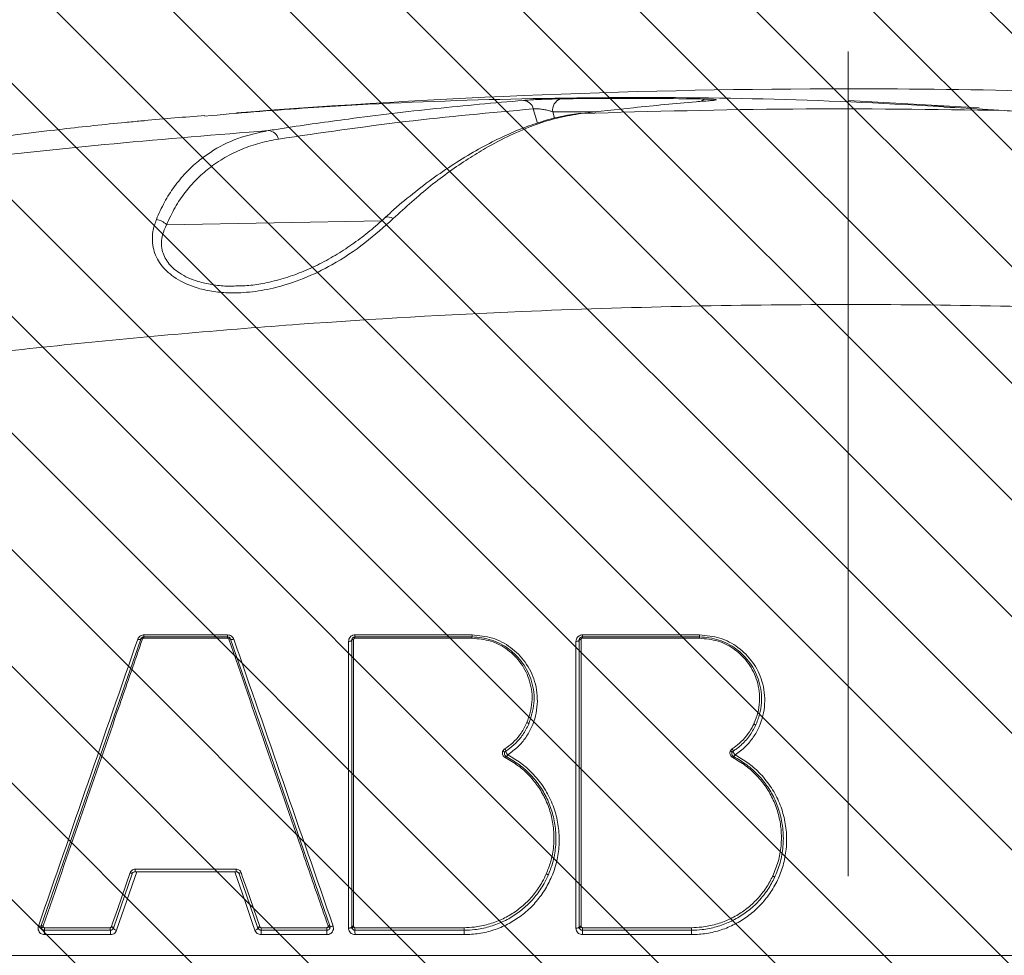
# Model space of a CAD drawing. Header units: millimetres. Extents: x 0 to 8410, y 0 to 5940.
# Tile 43 of 180: x 1248 to 1400, y 4276 to 4421. Entities that reach past the tile are written whole.
import ezdxf

# ---------------------------------------------------------------- set-up
doc = ezdxf.new("R2010")
doc.units = ezdxf.units.MM
doc.header["$LTSCALE"] = 10
doc.linetypes.add('CENTERX2', pattern=[20.32, 12.7, -2.54, 2.54, -2.54])

msp = doc.modelspace()

# ---------------------------------------------------------------- hatches: boundary and pattern name
at = {"linetype": 'Continuous'}
h = msp.add_hatch(dxfattribs=at)
h.set_pattern_fill('ANSI31', color=8, scale=4, angle=90, style=0)
h.paths.add_polyline_path([(1125.65, 4477.87), (1125.65, 4077.87), (1575.65, 4077.87), (1575.65, 4477.87)], flags=0)

# ---------------------------------------------------------------- linework, layer by layer
at = {"color": 7, "linetype": 'CENTERX2', "lineweight": 0}
msp.add_line((1375.65, 2663.03), (1375.65, 4560.19), dxfattribs=at)
at = {"color": 8, "linetype": 'Continuous', "lineweight": 0}
for p, q in [((1375.65, 4408.06), (1375.65, 4409.87)), ((1327.78, 4404.58), (1327.15, 4406.77)), ((1336.76, 4406.32), (1330.15, 4406.33)), ((1330.15, 4406.33), (1330.43, 4405.34)), ((1270.67, 4388.94), (1303.8, 4389.56)), ((1267.17, 4325.77), (1280.08, 4325.77)), ((1299.69, 4325.77), (1317.71, 4325.77)), ((1334.71, 4325.77), (1352.73, 4325.77)), ((1280.06, 4325.26), (1267.15, 4325.26)), ((1317.7, 4325.26), (1299.68, 4325.26)), ((1352.72, 4325.26), (1334.7, 4325.26)), ((1265.83, 4289.7), (1281.38, 4289.7)), ((1262.19, 4280.83), (1262.19, 4280.84)), ((1285.02, 4280.84), (1285.04, 4280.8)), ((1262.02, 4279.61), (1251.88, 4279.61)), ((1295.37, 4279.61), (1285.23, 4279.61)), ((1316.49, 4279.61), (1299.69, 4279.61)), ((1351.5, 4279.61), (1334.71, 4279.61)), ((1188.76, 4276.42), (1432.83, 4276.42))]:
    msp.add_line(p, q, dxfattribs=at)
at = {"color": 7, "linetype": 'Continuous', "lineweight": 0}
for p, q in [((1395.8, 4406.93), (1375.65, 4408.06)), ((1390.36, 4407.15), (1388.81, 4407.23)), ((1392.3, 4406.94), (1390.36, 4407.04)), ((1251.39, 4280.95), (1266.69, 4325.11)), ((1267.16, 4325.45), (1280.07, 4325.45)), ((1280.54, 4325.11), (1295.83, 4280.95)), ((1299.18, 4280.79), (1299.18, 4324.95)), ((1299.68, 4325.45), (1317.7, 4325.45)), ((1334.2, 4280.79), (1334.2, 4324.95)), ((1334.7, 4325.45), (1352.72, 4325.45)), ((1281.39, 4289.29), (1265.84, 4289.29)), ((1265.36, 4288.95), (1262.48, 4280.63)), ((1284.75, 4280.63), (1281.86, 4288.95)), ((1262.48, 4280.63), (1262.47, 4280.61)), ((1284.78, 4280.55), (1284.75, 4280.63))]:
    msp.add_line(p, q, dxfattribs=at)
at = {"color": 8, "linetype": 'Continuous', "lineweight": 0, "flags": 128}
for points in [[(1305.56, 4389.88), (1305.24, 4390.04), (1304.93, 4390.12), (1304.65, 4390.13), (1304.42, 4390.07), (1304.29, 4389.98)], [(1266.23, 4325.09), (1266.31, 4325.07), (1266.39, 4325.06), (1266.47, 4325.05), (1266.53, 4325.05), (1266.59, 4325.05), (1266.64, 4325.07), (1266.67, 4325.09), (1266.69, 4325.11)], [(1266.69, 4325.11), (1266.7, 4325.13), (1266.71, 4325.14), (1266.74, 4325.15), (1266.78, 4325.15), (1266.82, 4325.15), (1266.86, 4325.15), (1266.91, 4325.14), (1266.96, 4325.13)], [(1280.25, 4325.13), (1280.3, 4325.14), (1280.35, 4325.15), (1280.4, 4325.16), (1280.44, 4325.16), (1280.48, 4325.15), (1280.51, 4325.14), (1280.53, 4325.13), (1280.54, 4325.11)], [(1281.03, 4325.09), (1280.94, 4325.07), (1280.85, 4325.05), (1280.78, 4325.04), (1280.7, 4325.04), (1280.64, 4325.05), (1280.6, 4325.06), (1280.56, 4325.09), (1280.54, 4325.11)], [(1298.69, 4324.77), (1298.79, 4324.77), (1298.88, 4324.78), (1298.97, 4324.8), (1299.04, 4324.82), (1299.1, 4324.85), (1299.15, 4324.88), (1299.17, 4324.92), (1299.18, 4324.95)], [(1298.69, 4280.61), (1298.69, 4281.54), (1298.69, 4285.25), (1298.69, 4300.11), (1298.69, 4324.77)], [(1299.18, 4324.95), (1299.19, 4324.97), (1299.21, 4324.99), (1299.23, 4325.01), (1299.27, 4325.03), (1299.31, 4325.04), (1299.36, 4325.05), (1299.42, 4325.06), (1299.48, 4325.06)], [(1299.48, 4325.06), (1299.48, 4324.5), (1299.48, 4322.28), (1299.48, 4313.36), (1299.48, 4280.9)], [(1333.71, 4324.77), (1333.81, 4324.77), (1333.9, 4324.78), (1333.98, 4324.8), (1334.06, 4324.82), (1334.12, 4324.85), (1334.17, 4324.88), (1334.19, 4324.92), (1334.2, 4324.95)], [(1333.71, 4280.61), (1333.71, 4281.54), (1333.71, 4285.25), (1333.71, 4300.12), (1333.71, 4324.77)], [(1334.2, 4324.95), (1334.21, 4324.97), (1334.23, 4324.99), (1334.25, 4325.01), (1334.29, 4325.03), (1334.34, 4325.04), (1334.39, 4325.05), (1334.44, 4325.06), (1334.5, 4325.06)], [(1334.5, 4325.06), (1334.5, 4324.5), (1334.5, 4322.28), (1334.5, 4313.36), (1334.5, 4280.9)], [(1326.17, 4312.27), (1326.23, 4312.24), (1326.29, 4312.21), (1326.34, 4312.18), (1326.38, 4312.15), (1326.42, 4312.11), (1326.44, 4312.08), (1326.45, 4312.06), (1326.45, 4312.03)], [(1361.1, 4312.05), (1361.16, 4312.03), (1361.21, 4311.99), (1361.26, 4311.96), (1361.31, 4311.93), (1361.34, 4311.89), (1361.36, 4311.86), (1361.37, 4311.84), (1361.37, 4311.81)], [(1322.46, 4307.9), (1322.52, 4307.87), (1322.58, 4307.85), (1322.63, 4307.81), (1322.68, 4307.78), (1322.71, 4307.75), (1322.74, 4307.72), (1322.75, 4307.69), (1322.74, 4307.67)], [(1357.5, 4307.92), (1357.55, 4307.89), (1357.61, 4307.86), (1357.66, 4307.83), (1357.71, 4307.79), (1357.74, 4307.76), (1357.76, 4307.73), (1357.77, 4307.7), (1357.77, 4307.68)], [(1266.09, 4289.29), (1265.78, 4288.4), (1264.55, 4284.85), (1262.97, 4280.28)], [(1284.29, 4280.28), (1283.98, 4281.16), (1282.76, 4284.69), (1281.17, 4289.29)], [(1262.19, 4280.84), (1262.37, 4281.37), (1263.11, 4283.5), (1265.07, 4289.16)], [(1265.36, 4288.95), (1265.36, 4288.98), (1265.35, 4289), (1265.33, 4289.03), (1265.29, 4289.06), (1265.24, 4289.09), (1265.19, 4289.12), (1265.13, 4289.14), (1265.07, 4289.16)], [(1282.14, 4289.16), (1282.08, 4289.14), (1282.02, 4289.12), (1281.97, 4289.09), (1281.93, 4289.06), (1281.9, 4289.03), (1281.87, 4289), (1281.86, 4288.98), (1281.86, 4288.95)], [(1282.14, 4289.16), (1282.32, 4288.63), (1283.06, 4286.52), (1285.02, 4280.84)], [(1329.42, 4288.72), (1329.42, 4288.75), (1329.41, 4288.77), (1329.39, 4288.81), (1329.35, 4288.84), (1329.31, 4288.87), (1329.26, 4288.9), (1329.2, 4288.93), (1329.14, 4288.96)], [(1364.29, 4288.4), (1364.29, 4288.42), (1364.28, 4288.45), (1364.26, 4288.48), (1364.23, 4288.51), (1364.18, 4288.54), (1364.13, 4288.58), (1364.08, 4288.61), (1364.02, 4288.64)], [(1250.94, 4280.93), (1251.02, 4280.91), (1251.1, 4280.9), (1251.18, 4280.89), (1251.24, 4280.89), (1251.3, 4280.9), (1251.34, 4280.91), (1251.38, 4280.93), (1251.39, 4280.95)], [(1251.39, 4280.95), (1251.4, 4280.97), (1251.42, 4280.98), (1251.45, 4280.99), (1251.48, 4280.99), (1251.52, 4280.99), (1251.57, 4280.99), (1251.62, 4280.98), (1251.67, 4280.97)], [(1251.44, 4280.54), (1251.43, 4280.56), (1251.44, 4280.59), (1251.46, 4280.62), (1251.49, 4280.66), (1251.53, 4280.69), (1251.57, 4280.73), (1251.63, 4280.77), (1251.68, 4280.8)], [(1262.48, 4280.63), (1262.48, 4280.65), (1262.47, 4280.68), (1262.44, 4280.71), (1262.41, 4280.74), (1262.36, 4280.76), (1262.31, 4280.79), (1262.25, 4280.82), (1262.19, 4280.84)], [(1262.47, 4280.61), (1262.48, 4280.63), (1262.46, 4280.66), (1262.44, 4280.69), (1262.4, 4280.72), (1262.36, 4280.75), (1262.3, 4280.78), (1262.25, 4280.81), (1262.19, 4280.83)], [(1262.97, 4280.28), (1262.87, 4280.31), (1262.77, 4280.35), (1262.68, 4280.4), (1262.6, 4280.45), (1262.54, 4280.5), (1262.5, 4280.54), (1262.48, 4280.59), (1262.48, 4280.63)], [(1284.29, 4280.28), (1284.39, 4280.31), (1284.48, 4280.35), (1284.56, 4280.4), (1284.64, 4280.45), (1284.69, 4280.5), (1284.73, 4280.54), (1284.75, 4280.59), (1284.75, 4280.63)], [(1285.02, 4280.84), (1284.96, 4280.82), (1284.91, 4280.79), (1284.86, 4280.76), (1284.81, 4280.74), (1284.78, 4280.71), (1284.76, 4280.68), (1284.75, 4280.65), (1284.75, 4280.63)], [(1285.04, 4280.8), (1284.98, 4280.77), (1284.93, 4280.74), (1284.88, 4280.7), (1284.84, 4280.67), (1284.81, 4280.63), (1284.79, 4280.6), (1284.78, 4280.57), (1284.78, 4280.55)], [(1295.54, 4280.97), (1295.6, 4280.98), (1295.65, 4280.99), (1295.69, 4281), (1295.74, 4281), (1295.77, 4280.99), (1295.8, 4280.98), (1295.82, 4280.97), (1295.83, 4280.95)], [(1295.54, 4280.83), (1295.6, 4280.8), (1295.66, 4280.77), (1295.71, 4280.74), (1295.76, 4280.71), (1295.79, 4280.68), (1295.81, 4280.65), (1295.83, 4280.62), (1295.82, 4280.6)], [(1296.32, 4280.93), (1296.23, 4280.91), (1296.15, 4280.89), (1296.07, 4280.88), (1296, 4280.88), (1295.93, 4280.89), (1295.89, 4280.9), (1295.85, 4280.93), (1295.83, 4280.95)], [(1298.69, 4280.61), (1298.79, 4280.61), (1298.88, 4280.62), (1298.97, 4280.64), (1299.04, 4280.66), (1299.1, 4280.69), (1299.15, 4280.72), (1299.17, 4280.76), (1299.18, 4280.79)], [(1299.18, 4280.79), (1299.19, 4280.81), (1299.21, 4280.83), (1299.23, 4280.85), (1299.27, 4280.87), (1299.31, 4280.88), (1299.36, 4280.89), (1299.42, 4280.9), (1299.48, 4280.9)], [(1299.25, 4280.55), (1299.24, 4280.57), (1299.25, 4280.6), (1299.27, 4280.63), (1299.3, 4280.67), (1299.34, 4280.71), (1299.39, 4280.74), (1299.45, 4280.78), (1299.5, 4280.81)], [(1333.71, 4280.61), (1333.81, 4280.61), (1333.9, 4280.62), (1333.98, 4280.64), (1334.06, 4280.66), (1334.12, 4280.69), (1334.17, 4280.72), (1334.19, 4280.76), (1334.2, 4280.79)], [(1334.2, 4280.79), (1334.21, 4280.81), (1334.23, 4280.83), (1334.25, 4280.85), (1334.29, 4280.87), (1334.34, 4280.88), (1334.39, 4280.89), (1334.44, 4280.9), (1334.5, 4280.9)], [(1334.26, 4280.56), (1334.26, 4280.58), (1334.27, 4280.61), (1334.29, 4280.64), (1334.32, 4280.68), (1334.36, 4280.71), (1334.41, 4280.75), (1334.47, 4280.78), (1334.52, 4280.81)]]:
    msp.add_lwpolyline(points, dxfattribs=at)
at = {"color": 7, "linetype": 'Continuous', "lineweight": 0}
for start, end in [(90, 94.50286), (87.11564, 90), (94.73617, 95.18278)]:
    msp.add_arc((1375.65, 3209.87), 1200, start, end, dxfattribs=at)
at = {"color": 8, "linetype": 'Continuous', "lineweight": 0}
for centre, radius, start, end in [((1325.5, 4406.4), 1.69, 12.7312, 85.615), ((1331.92, 4406.63), 1.8, 110.016, 189.8082), ((1353.8, 4407.33), 0.974, 96.446, 138.7625), ((1286.22, 4401.68), 1.76, 14.839, 86.1892), ((1268.7, 4387.03), 2.75, 44.3289, 81.5968), ((1265.01, 4325.71), 2.16, 353.2212, 1.5993), ((1277.64, 4325.71), 2.44, 354.0228, 1.4146), ((1296.62, 4325.71), 3.07, 355.247, 1.1245), ((1313.69, 4325.71), 4.03, 356.3735, 0.8593), ((1329.03, 4325.71), 5.68, 357.4342, 0.6101), ((1342.58, 4325.71), 10.15, 358.5637, 0.3412), ((1268.44, 4325.3), 1.29, 173.2143, 181.6097), ((1281.53, 4325.3), 1.47, 174.023, 181.4185), ((1301.52, 4325.3), 1.84, 175.2449, 181.1302), ((1320.11, 4325.3), 2.41, 176.3709, 180.8615), ((1338.12, 4325.3), 3.42, 177.4369, 180.608), ((1358.81, 4325.3), 6.08, 178.5623, 180.3427), ((1322.2, 4307.74), 0.731, 10.5478, 41.8509), ((1324.12, 4308.1), 1.22, 190.5419, 221.8374), ((1357.25, 4307.76), 0.7, 9.5186, 42.1668), ((1359.09, 4308.06), 1.17, 189.4993, 222.1704), ((1323.09, 4306.77), 0.276, 115.3054, 160.1648), ((1322.78, 4307.44), 0.46, 295.3663, 340.125), ((1358.12, 4306.77), 0.283, 116.6552, 159.9345), ((1357.78, 4307.44), 0.471, 296.6556, 339.9544), ((1269.46, 4289.57), 3.63, 177.9565, 184.445), ((1285.61, 4289.57), 4.23, 178.2478, 183.8152), ((1256.34, 4280.56), 4.48, 178.474, 183.6397), ((1244.41, 4279.81), 7.47, 358.4738, 3.6377), ((1266.88, 4280.56), 4.88, 178.5951, 183.3447), ((1253.89, 4279.81), 8.14, 358.598, 3.341), ((1291.35, 4280.56), 6.13, 178.8836, 182.6611), ((1275.01, 4279.81), 10.22, 358.8843, 2.6591), ((1302.25, 4280.56), 6.89, 179.0063, 182.3656), ((1283.87, 4279.81), 11.5, 359.0075, 2.3619), ((1306.98, 4280.56), 7.3, 179.0646, 182.2333), ((1287.53, 4279.81), 12.16, 359.0623, 2.2349), ((1325.83, 4280.56), 9.35, 179.2681, 181.7423), ((1300.88, 4279.81), 15.6, 359.2688, 1.7412), ((1348.22, 4280.56), 13.51, 179.4936, 181.2061), ((1312.16, 4279.81), 22.55, 359.4944, 1.2049), ((1374.42, 4280.56), 22.92, 179.7012, 180.711), ((1313.31, 4279.81), 38.19, 359.7011, 0.7113)]:
    msp.add_arc(centre, radius, start, end, dxfattribs=at)
at = {"color": 7, "linetype": 'Continuous', "lineweight": 0}
for points, knots in [([(1399.67, 4406.54), (1390.68, 4407.09), (1372.69, 4408.18), (1345.67, 4408.67), (1318.63, 4408.28), (1295.59, 4407.29), (1281.59, 4406.1), (1276.58, 4405.67)], [0, 0, 0, 0, 0.2193421, 0.4388376, 0.6581798, 0.8776754, 1, 1, 1, 1]), ([(1325.63, 4408.09), (1325.94, 4408.11), (1326.54, 4408.15), (1327.77, 4408.22), (1329.1, 4408.27), (1330.33, 4408.31), (1331.01, 4408.32), (1331.3, 4408.32)], [0, 0, 0, 0, 0.20318, 0.406277, 0.612674, 0.829323, 1, 1, 1, 1]), ([(1354.6, 4408.06), (1353.8, 4408), (1349.8, 4407.67), (1343.14, 4407.05), (1337.26, 4406.38), (1334.59, 4406.08)], [0, 0, 0, 0, 0.120482, 0.602416, 1, 1, 1, 1]), ([(1354.89, 4408.1), (1354.89, 4408.1), (1354.9, 4408.1), (1354.78, 4408.08), (1354.61, 4408.07), (1354.4, 4408.05), (1354.36, 4408.05)], [0, 0, 0, 0, 0.0790824, 0.3769497, 0.8667305, 1, 1, 1, 1]), ([(1334.44, 4406.11), (1333.55, 4405.98), (1331.68, 4405.72), (1328.75, 4404.95), (1325.64, 4403.89), (1322.43, 4402.52), (1319.13, 4400.84), (1315.76, 4398.86), (1312.36, 4396.6), (1309, 4394.06), (1306.3, 4391.86), (1304.75, 4390.42), (1304.29, 4389.99)], [0, 0, 0, 0, 0.090521, 0.190325, 0.293175, 0.398945, 0.507405, 0.618201, 0.73059, 0.842121, 0.952704, 1, 1, 1, 1]), ([(1399.67, 4406.54), (1400.91, 4406.44), (1403.22, 4406.24), (1406.41, 4405.78), (1409.49, 4405.21), (1412.55, 4404.51), (1415.69, 4403.65), (1417.68, 4402.98), (1418.64, 4402.66)], [0, 0, 0, 0, 0.193768, 0.360378, 0.499856, 0.678975, 0.845683, 1, 1, 1, 1]), ([(1266.73, 4404.92), (1265.93, 4404.84), (1261.91, 4404.47), (1251.45, 4403.35), (1235.22, 4401.14), (1214.26, 4397.55), (1199.67, 4394.28), (1191.7, 4392.5)], [0, 0, 0, 0, 0.032646, 0.163233, 0.424509, 0.685785, 1, 1, 1, 1]), ([(1267.25, 4404.96), (1267.18, 4404.96), (1267.07, 4404.95), (1266.82, 4404.93), (1266.73, 4404.92)], [0, 0, 0, 0, 0.636594, 1, 1, 1, 1]), ([(1304.29, 4389.98), (1303.53, 4389.31), (1302.04, 4387.99), (1299.58, 4386.11), (1297, 4384.4), (1294.3, 4382.88), (1291.51, 4381.62), (1288.68, 4380.62), (1285.95, 4379.95), (1283.78, 4379.59), (1282.57, 4379.54), (1282.18, 4379.53)], [0, 0, 0, 0, 0.134777, 0.264068, 0.39023, 0.513774, 0.633505, 0.749055, 0.860756, 0.95615, 1, 1, 1, 1]), ([(1266.69, 4325.11), (1266.71, 4325.17), (1266.76, 4325.27), (1266.89, 4325.39), (1267.03, 4325.44), (1267.12, 4325.45), (1267.16, 4325.45)], [0, 0, 0, 0, 0.277905, 0.562223, 0.83544, 1, 1, 1, 1]), ([(1280.07, 4325.45), (1280.12, 4325.45), (1280.23, 4325.44), (1280.37, 4325.36), (1280.48, 4325.25), (1280.52, 4325.16), (1280.54, 4325.11)], [0, 0, 0, 0, 0.257993, 0.51204, 0.770162, 1, 1, 1, 1]), ([(1299.18, 4324.95), (1299.19, 4325.01), (1299.2, 4325.13), (1299.3, 4325.29), (1299.44, 4325.4), (1299.58, 4325.45), (1299.66, 4325.45), (1299.68, 4325.45)], [0, 0, 0, 0, 0.228713, 0.461144, 0.688247, 0.902153, 1, 1, 1, 1]), ([(1317.7, 4325.45), (1317.7, 4325.45), (1318.72, 4325.45), (1320.77, 4325.12), (1323.5, 4323.7), (1325.67, 4321.47), (1327.06, 4318.58), (1327.49, 4315.25), (1326.8, 4313.1), (1326.45, 4312.03)], [0, 0, 0, 0, 0.000003, 0.154651, 0.308984, 0.468666, 0.637789, 0.819805, 1, 1, 1, 1]), ([(1334.2, 4324.95), (1334.21, 4325.01), (1334.22, 4325.13), (1334.32, 4325.29), (1334.46, 4325.4), (1334.6, 4325.45), (1334.68, 4325.45), (1334.7, 4325.45)], [0, 0, 0, 0, 0.229179, 0.461771, 0.689549, 0.904311, 1, 1, 1, 1]), ([(1352.72, 4325.45), (1352.72, 4325.45), (1353.74, 4325.45), (1355.78, 4325.12), (1358.51, 4323.7), (1360.68, 4321.49), (1362.09, 4318.6), (1362.4, 4315.83), (1362.06, 4313.52), (1361.6, 4312.39), (1361.37, 4311.81)], [0, 0, 0, 0, 0.000003, 0.152262, 0.304231, 0.461179, 0.627103, 0.806216, 0.901552, 1, 1, 1, 1]), ([(1326.45, 4312.03), (1326.16, 4311.47), (1325.62, 4310.41), (1324.49, 4309.1), (1323.57, 4308.31), (1323.02, 4307.94), (1322.92, 4307.87)], [0, 0, 0, 0, 0.349873, 0.652086, 0.933199, 1, 1, 1, 1]), ([(1361.37, 4311.81), (1361.07, 4311.26), (1360.47, 4310.15), (1359.39, 4308.99), (1358.51, 4308.26), (1358.11, 4307.99), (1357.94, 4307.87)], [0, 0, 0, 0, 0.358283, 0.730468, 0.887615, 1, 1, 1, 1]), ([(1322.74, 4307.67), (1322.74, 4307.65), (1322.7, 4307.57), (1322.69, 4307.43), (1322.74, 4307.26), (1322.83, 4307.12), (1322.92, 4307.05), (1322.97, 4307.02)], [0, 0, 0, 0, 0.091706, 0.337639, 0.571211, 0.788655, 1, 1, 1, 1]), ([(1322.92, 4307.87), (1322.89, 4307.85), (1322.81, 4307.79), (1322.77, 4307.71), (1322.74, 4307.67)], [0, 0, 0, 0, 0.413873, 1, 1, 1, 1]), ([(1357.77, 4307.68), (1357.76, 4307.65), (1357.72, 4307.57), (1357.71, 4307.43), (1357.76, 4307.26), (1357.85, 4307.12), (1357.94, 4307.05), (1357.99, 4307.02)], [0, 0, 0, 0, 0.110698, 0.352258, 0.580876, 0.793403, 1, 1, 1, 1]), ([(1357.94, 4307.87), (1357.91, 4307.85), (1357.84, 4307.8), (1357.8, 4307.73), (1357.77, 4307.68)], [0, 0, 0, 0, 0.386214, 1, 1, 1, 1]), ([(1322.97, 4307.02), (1323.67, 4306.62), (1325.06, 4305.81), (1326.82, 4304.2), (1328.29, 4302.37), (1329.44, 4300.3), (1330.23, 4298.04), (1330.66, 4295.61), (1330.64, 4293.1), (1330.23, 4290.76), (1329.67, 4289.34), (1329.42, 4288.72)], [0, 0, 0, 0, 0.108924, 0.217902, 0.326448, 0.43502, 0.54949, 0.663986, 0.785081, 0.906141, 1, 1, 1, 1]), ([(1357.99, 4307.02), (1358.69, 4306.62), (1360.07, 4305.81), (1361.83, 4304.21), (1363.29, 4302.39), (1364.45, 4300.33), (1365.24, 4298.08), (1365.67, 4295.66), (1365.66, 4293.17), (1365.24, 4290.68), (1364.6, 4289.15), (1364.29, 4288.4)], [0, 0, 0, 0, 0.106636, 0.213321, 0.319589, 0.425882, 0.537949, 0.650036, 0.768765, 0.887464, 1, 1, 1, 1]), ([(1265.84, 4289.29), (1265.8, 4289.29), (1265.71, 4289.28), (1265.57, 4289.22), (1265.43, 4289.11), (1265.39, 4289.01), (1265.36, 4288.95)], [0, 0, 0, 0, 0.155717, 0.418205, 0.704727, 1, 1, 1, 1]), ([(1281.86, 4288.95), (1281.84, 4289), (1281.81, 4289.09), (1281.7, 4289.2), (1281.55, 4289.28), (1281.45, 4289.29), (1281.39, 4289.29)], [0, 0, 0, 0, 0.245264, 0.509896, 0.757844, 1, 1, 1, 1]), ([(1329.42, 4288.72), (1329.22, 4288.3), (1328.7, 4287.22), (1327.59, 4285.59), (1326.08, 4283.96), (1324.33, 4282.59), (1322.4, 4281.52), (1320.32, 4280.76), (1318.32, 4280.34), (1317.03, 4280.3), (1316.48, 4280.28)], [0, 0, 0, 0, 0.08837, 0.228705, 0.368978, 0.502352, 0.6357, 0.768844, 0.901963, 1, 1, 1, 1]), ([(1364.29, 4288.4), (1364.14, 4288.1), (1363.66, 4287.13), (1362.62, 4285.61), (1361.11, 4283.96), (1359.35, 4282.6), (1357.43, 4281.52), (1355.34, 4280.76), (1353.34, 4280.34), (1352.05, 4280.3), (1351.5, 4280.28)], [0, 0, 0, 0, 0.065308, 0.209492, 0.353611, 0.490318, 0.627002, 0.763413, 0.899798, 1, 1, 1, 1]), ([(1251.44, 4280.54), (1251.42, 4280.58), (1251.37, 4280.67), (1251.36, 4280.82), (1251.38, 4280.91), (1251.39, 4280.95)], [0, 0, 0, 0, 0.30379, 0.71122, 1, 1, 1, 1]), ([(1262.01, 4280.28), (1260.86, 4280.28), (1259.17, 4280.28), (1255.79, 4280.28), (1253.56, 4280.28), (1251.87, 4280.28)], [0, 0, 0, 0, 0.341454, 0.499137, 1, 1, 1, 1]), ([(1262.47, 4280.61), (1262.46, 4280.57), (1262.41, 4280.48), (1262.31, 4280.37), (1262.17, 4280.3), (1262.07, 4280.28), (1262.01, 4280.28)], [0, 0, 0, 0, 0.22865, 0.508251, 0.737022, 1, 1, 1, 1]), ([(1295.36, 4280.28), (1293.68, 4280.28), (1291.45, 4280.28), (1288.07, 4280.28), (1286.38, 4280.28), (1285.22, 4280.28)], [0, 0, 0, 0, 0.499379, 0.657105, 1, 1, 1, 1]), ([(1295.83, 4280.95), (1295.85, 4280.9), (1295.88, 4280.78), (1295.84, 4280.66), (1295.82, 4280.6)], [0, 0, 0, 0, 0.498991, 1, 1, 1, 1]), ([(1299.25, 4280.55), (1299.23, 4280.59), (1299.19, 4280.67), (1299.19, 4280.75), (1299.18, 4280.79)], [0, 0, 0, 0, 0.56631, 1, 1, 1, 1]), ([(1316.48, 4280.28), (1316.15, 4280.28), (1313.88, 4280.28), (1311.09, 4280.28), (1305.82, 4280.28), (1302.49, 4280.28), (1299.69, 4280.28)], [0, 0, 0, 0, 0.05953, 0.404454, 0.499703, 1, 1, 1, 1]), ([(1334.26, 4280.56), (1334.24, 4280.6), (1334.21, 4280.67), (1334.21, 4280.75), (1334.2, 4280.79)], [0, 0, 0, 0, 0.550231, 1, 1, 1, 1]), ([(1351.5, 4280.28), (1351.17, 4280.28), (1348.9, 4280.28), (1346.1, 4280.28), (1340.84, 4280.28), (1337.5, 4280.28), (1334.7, 4280.28)], [0, 0, 0, 0, 0.059538, 0.404594, 0.499857, 1, 1, 1, 1])]:
    msp.add_open_spline(points, degree=3, knots=knots, dxfattribs=at)
at = {"color": 8, "linetype": 'Continuous', "lineweight": 0}
for points, knots in [([(1286.34, 4403.43), (1287.16, 4403.56), (1291.26, 4404.2), (1299.82, 4405.41), (1312.08, 4406.89), (1321.11, 4407.69), (1325.63, 4408.09)], [0, 0, 0, 0, 0.063328, 0.316645, 0.658275, 1, 1, 1, 1]), ([(1331.3, 4408.32), (1332.36, 4408.34), (1337.61, 4408.4), (1345.07, 4408.41), (1351.48, 4408.32), (1353.69, 4408.3)], [0, 0, 0, 0, 0.1408349, 0.7041838, 1, 1, 1, 1]), ([(1353.69, 4408.3), (1354.05, 4408.29), (1354.77, 4408.27), (1355.33, 4408.22), (1355.4, 4408.16), (1355.06, 4408.1), (1354.71, 4408.07), (1354.6, 4408.06)], [0, 0, 0, 0, 0.234627, 0.46955, 0.695371, 0.908001, 1, 1, 1, 1]), ([(1327.15, 4406.77), (1320.56, 4406.18), (1307.36, 4404.99), (1294.41, 4403.08), (1287.93, 4402.13)], [0, 0, 0, 0, 0.49985, 1, 1, 1, 1]), ([(1334.59, 4406.08), (1333.42, 4405.89), (1331.07, 4405.51), (1327.39, 4404.36), (1323.63, 4402.79), (1320.18, 4400.99), (1316.08, 4398.48), (1311.3, 4395.08), (1307.48, 4391.62), (1305.56, 4389.88)], [0, 0, 0, 0, 0.126984, 0.253981, 0.384319, 0.514666, 0.60524, 0.80138, 1, 1, 1, 1]), ([(1330.15, 4406.33), (1329.98, 4406.38), (1329.62, 4406.5), (1328.96, 4406.65), (1328.26, 4406.76), (1327.61, 4406.81), (1327.31, 4406.78), (1327.15, 4406.77)], [0, 0, 0, 0, 0.1830399, 0.4093431, 0.6156715, 0.8099662, 1, 1, 1, 1]), ([(1334.59, 4406.08), (1345.44, 4406.38), (1367.12, 4406.98), (1388.82, 4406.69), (1399.67, 4406.54)], [0, 0, 0, 0, 0.499813, 1, 1, 1, 1]), ([(1191.7, 4392.5), (1199.55, 4393.68), (1215.24, 4396.04), (1238.88, 4398.98), (1262.57, 4401.51), (1278.42, 4402.79), (1286.34, 4403.43)], [0, 0, 0, 0, 0.2497986, 0.4995974, 0.7497987, 1, 1, 1, 1]), ([(1269.1, 4389.74), (1269.5, 4390.65), (1270.31, 4392.46), (1271.84, 4394.84), (1273.59, 4396.96), (1275.47, 4398.71), (1278.08, 4400.61), (1281.59, 4402.41), (1284.75, 4403.09), (1286.34, 4403.43)], [0, 0, 0, 0, 0.11427, 0.22856, 0.346661, 0.464779, 0.567135, 0.781824, 1, 1, 1, 1]), ([(1287.93, 4402.13), (1286.96, 4401.94), (1285.02, 4401.58), (1282.25, 4400.62), (1279.61, 4399.33), (1277.27, 4397.74), (1275.24, 4395.94), (1273.49, 4393.94), (1271.93, 4391.64), (1271.09, 4389.84), (1270.67, 4388.94)], [0, 0, 0, 0, 0.132578, 0.265143, 0.400925, 0.536685, 0.650742, 0.764784, 0.882405, 1, 1, 1, 1]), ([(1305.56, 4389.88), (1304.16, 4388.62), (1301.35, 4386.08), (1296.63, 4382.91), (1291.83, 4380.57), (1287.52, 4379.18), (1283.47, 4378.49), (1280.18, 4378.38), (1277.31, 4378.7), (1274.53, 4379.39), (1271.8, 4380.7), (1269.63, 4382.77), (1268.68, 4384.79), (1268.44, 4386.51), (1268.54, 4388.1), (1268.89, 4389.13), (1269.1, 4389.74)], [0, 0, 0, 0, 0.125429, 0.250717, 0.346893, 0.442966, 0.513919, 0.584775, 0.633097, 0.68135, 0.753133, 0.813262, 0.874172, 0.910862, 0.947604, 1, 1, 1, 1]), ([(1270.67, 4388.94), (1270.43, 4388.43), (1269.89, 4387.22), (1269.79, 4385.18), (1270.75, 4383.06), (1272.7, 4381.3), (1275.16, 4380.22), (1277.68, 4379.67), (1279.93, 4379.43), (1281.44, 4379.51), (1282.18, 4379.55)], [0, 0, 0, 0, 0.115513, 0.272409, 0.399708, 0.525666, 0.679968, 0.78576, 0.894209, 1, 1, 1, 1]), ([(1423.6, 4375.67), (1415.42, 4375.95), (1399.07, 4376.52), (1374.5, 4376.72), (1349.93, 4376.45), (1322.13, 4375.55), (1291.14, 4373.77), (1256.98, 4370.79), (1222.87, 4366.87), (1200.22, 4363.41), (1188.89, 4361.68)], [0, 0, 0, 0, 0.104229, 0.208458, 0.31287, 0.417283, 0.562711, 0.70814, 0.85407, 1, 1, 1, 1]), ([(1267.17, 4325.77), (1267.1, 4325.76), (1266.92, 4325.75), (1266.64, 4325.63), (1266.37, 4325.4), (1266.27, 4325.2), (1266.23, 4325.09)], [0, 0, 0, 0, 0.161244, 0.430362, 0.715504, 1, 1, 1, 1]), ([(1281.03, 4325.09), (1280.99, 4325.18), (1280.91, 4325.36), (1280.69, 4325.58), (1280.4, 4325.74), (1280.19, 4325.76), (1280.08, 4325.77)], [0, 0, 0, 0, 0.235816, 0.496441, 0.748052, 1, 1, 1, 1]), ([(1299.69, 4325.77), (1299.64, 4325.76), (1299.48, 4325.76), (1299.2, 4325.66), (1298.92, 4325.44), (1298.73, 4325.12), (1298.71, 4324.88), (1298.69, 4324.77)], [0, 0, 0, 0, 0.095025, 0.303696, 0.528968, 0.764673, 1, 1, 1, 1]), ([(1317.71, 4325.77), (1318.78, 4325.67), (1320.92, 4325.47), (1323.79, 4323.92), (1326.07, 4321.61), (1327.56, 4318.56), (1327.96, 4315.05), (1327.24, 4312.08), (1326.02, 4309.95), (1324.81, 4308.46), (1323.75, 4307.69), (1323.21, 4307.28)], [0, 0, 0, 0, 0.118985, 0.2378431, 0.3615057, 0.492698, 0.6338816, 0.7787463, 0.8507176, 0.9226583, 1, 1, 1, 1]), ([(1334.71, 4325.77), (1334.66, 4325.76), (1334.5, 4325.76), (1334.22, 4325.66), (1333.94, 4325.44), (1333.75, 4325.12), (1333.72, 4324.88), (1333.71, 4324.77)], [0, 0, 0, 0, 0.092853, 0.3023244, 0.5283627, 0.7643068, 1, 1, 1, 1]), ([(1352.73, 4325.77), (1353.79, 4325.67), (1355.93, 4325.47), (1358.8, 4323.93), (1361.08, 4321.62), (1362.57, 4318.59), (1362.98, 4315.09), (1362.27, 4312.13), (1361.06, 4309.99), (1359.85, 4308.49), (1358.78, 4307.7), (1358.22, 4307.28)], [0, 0, 0, 0, 0.118691, 0.237267, 0.360385, 0.490776, 0.631506, 0.776122, 0.848308, 0.920463, 1, 1, 1, 1]), ([(1250.94, 4280.93), (1253.49, 4288.29), (1258.58, 4303.02), (1263.68, 4317.73), (1266.23, 4325.09)], [0, 0, 0, 0, 0.5000324, 1, 1, 1, 1]), ([(1266.96, 4325.13), (1266.9, 4324.95), (1266.59, 4324.06), (1265.3, 4320.34), (1260.27, 4305.8), (1255.47, 4291.96), (1251.67, 4280.97)], [0, 0, 0, 0, 0.012058, 0.060288, 0.253206, 1, 1, 1, 1]), ([(1267.15, 4325.26), (1267.14, 4325.26), (1267.1, 4325.26), (1267.04, 4325.24), (1266.99, 4325.19), (1266.97, 4325.15), (1266.96, 4325.13)], [0, 0, 0, 0, 0.161199, 0.430444, 0.715638, 1, 1, 1, 1]), ([(1280.25, 4325.13), (1280.24, 4325.14), (1280.23, 4325.18), (1280.18, 4325.22), (1280.13, 4325.26), (1280.08, 4325.26), (1280.06, 4325.26)], [0, 0, 0, 0, 0.235611, 0.496457, 0.748053, 1, 1, 1, 1]), ([(1295.54, 4280.97), (1295.48, 4281.14), (1295.18, 4282.03), (1293.89, 4285.73), (1288.86, 4300.28), (1284.07, 4314.11), (1280.25, 4325.13)], [0, 0, 0, 0, 0.011983, 0.059915, 0.251648, 1, 1, 1, 1]), ([(1281.03, 4325.09), (1283.57, 4317.74), (1288.67, 4303.02), (1293.77, 4288.3), (1296.32, 4280.93)], [0, 0, 0, 0, 0.499629, 1, 1, 1, 1]), ([(1299.68, 4325.26), (1299.67, 4325.26), (1299.63, 4325.26), (1299.58, 4325.24), (1299.52, 4325.2), (1299.49, 4325.13), (1299.48, 4325.09), (1299.48, 4325.06)], [0, 0, 0, 0, 0.095017, 0.303637, 0.529063, 0.764856, 1, 1, 1, 1]), ([(1326.17, 4312.27), (1326.51, 4313.3), (1327.18, 4315.38), (1326.76, 4318.6), (1325.42, 4321.41), (1323.32, 4323.55), (1320.67, 4324.98), (1318.69, 4325.17), (1317.7, 4325.26)], [0, 0, 0, 0, 0.180412, 0.362691, 0.531996, 0.691619, 0.845723, 1, 1, 1, 1]), ([(1334.7, 4325.26), (1334.69, 4325.26), (1334.66, 4325.26), (1334.6, 4325.24), (1334.55, 4325.2), (1334.51, 4325.13), (1334.5, 4325.09), (1334.5, 4325.06)], [0, 0, 0, 0, 0.092855, 0.302377, 0.528482, 0.764543, 1, 1, 1, 1]), ([(1361.1, 4312.05), (1361.12, 4312.1), (1361.62, 4313.17), (1362.16, 4315.41), (1361.79, 4318.63), (1360.43, 4321.42), (1358.33, 4323.56), (1355.68, 4324.98), (1353.71, 4325.17), (1352.72, 4325.26)], [0, 0, 0, 0, 0.009254, 0.193523, 0.373004, 0.539209, 0.696179, 0.848012, 1, 1, 1, 1]), ([(1322.74, 4308.23), (1322.85, 4308.29), (1323.83, 4308.95), (1325.14, 4310.25), (1325.89, 4311.72), (1326.17, 4312.27)], [0, 0, 0, 0, 0.066819, 0.648939, 1, 1, 1, 1]), ([(1357.77, 4308.23), (1358.15, 4308.5), (1359.39, 4309.39), (1360.46, 4310.78), (1361.01, 4311.87), (1361.1, 4312.05)], [0, 0, 0, 0, 0.269445, 0.880639, 1, 1, 1, 1]), ([(1322.83, 4306.87), (1322.75, 4306.92), (1322.6, 4307.02), (1322.45, 4307.25), (1322.38, 4307.51), (1322.4, 4307.74), (1322.45, 4307.87), (1322.46, 4307.9)], [0, 0, 0, 0, 0.218738, 0.436949, 0.667167, 0.908867, 1, 1, 1, 1]), ([(1322.46, 4307.9), (1322.51, 4307.97), (1322.58, 4308.1), (1322.69, 4308.19), (1322.74, 4308.23)], [0, 0, 0, 0, 0.5860691, 1, 1, 1, 1]), ([(1357.85, 4306.87), (1357.78, 4306.92), (1357.63, 4307.02), (1357.48, 4307.25), (1357.41, 4307.51), (1357.43, 4307.75), (1357.48, 4307.88), (1357.5, 4307.92)], [0, 0, 0, 0, 0.214117, 0.427766, 0.653156, 0.890397, 1, 1, 1, 1]), ([(1357.5, 4307.92), (1357.54, 4307.99), (1357.61, 4308.11), (1357.72, 4308.19), (1357.77, 4308.23)], [0, 0, 0, 0, 0.6137646, 1, 1, 1, 1]), ([(1323.21, 4307.28), (1323.89, 4306.89), (1325.24, 4306.11), (1327.09, 4304.47), (1328.72, 4302.47), (1330.01, 4300.11), (1330.83, 4297.59), (1331.19, 4295), (1331.1, 4292.42), (1330.57, 4289.96), (1329.64, 4287.69), (1328.42, 4285.66), (1326.9, 4283.87), (1325.16, 4282.37), (1323.19, 4281.16), (1321.07, 4280.28), (1318.81, 4279.71), (1317.26, 4279.64), (1316.49, 4279.61)], [0, 0, 0, 0, 0.058725, 0.117475, 0.187511, 0.25757, 0.326646, 0.395734, 0.463341, 0.530931, 0.593022, 0.655101, 0.713796, 0.772471, 0.829325, 0.886166, 0.943085, 1, 1, 1, 1]), ([(1329.14, 4288.96), (1329.38, 4289.56), (1329.93, 4290.95), (1330.34, 4293.24), (1330.35, 4295.7), (1329.94, 4298.08), (1329.16, 4300.28), (1328.03, 4302.31), (1326.6, 4304.1), (1324.87, 4305.68), (1323.51, 4306.47), (1322.83, 4306.87)], [0, 0, 0, 0, 0.09389, 0.214998, 0.336143, 0.450703, 0.565236, 0.673793, 0.782321, 0.891188, 1, 1, 1, 1]), ([(1358.22, 4307.28), (1358.89, 4306.9), (1360.22, 4306.13), (1362.06, 4304.52), (1363.7, 4302.53), (1365, 4300.18), (1365.83, 4297.66), (1366.21, 4295.06), (1366.12, 4292.47), (1365.6, 4290), (1364.68, 4287.72), (1363.45, 4285.68), (1361.93, 4283.89), (1360.18, 4282.38), (1358.22, 4281.17), (1356.09, 4280.28), (1353.83, 4279.72), (1352.28, 4279.64), (1351.5, 4279.61)], [0, 0, 0, 0, 0.0576723, 0.1153661, 0.1851558, 0.2549715, 0.3242076, 0.3934597, 0.4613213, 0.5291697, 0.5916314, 0.6540828, 0.713032, 0.771963, 0.8289422, 0.8859057, 0.9429552, 1, 1, 1, 1]), ([(1364.02, 4288.64), (1364.32, 4289.37), (1364.95, 4290.88), (1365.36, 4293.3), (1365.37, 4295.75), (1364.95, 4298.12), (1364.17, 4300.31), (1363.04, 4302.33), (1361.61, 4304.12), (1359.89, 4305.68), (1358.53, 4306.47), (1357.85, 4306.87)], [0, 0, 0, 0, 0.1125767, 0.2313308, 0.3501181, 0.4622663, 0.5743871, 0.6806586, 0.7869054, 0.8934782, 1, 1, 1, 1]), ([(1265.07, 4289.16), (1265.11, 4289.25), (1265.19, 4289.41), (1265.4, 4289.6), (1265.63, 4289.69), (1265.77, 4289.7), (1265.83, 4289.7)], [0, 0, 0, 0, 0.284495, 0.569604, 0.838682, 1, 1, 1, 1]), ([(1281.38, 4289.7), (1281.47, 4289.69), (1281.64, 4289.68), (1281.87, 4289.55), (1282.05, 4289.38), (1282.11, 4289.23), (1282.14, 4289.16)], [0, 0, 0, 0, 0.251943, 0.503558, 0.764114, 1, 1, 1, 1]), ([(1316.48, 4280.68), (1317.01, 4280.7), (1318.27, 4280.74), (1320.23, 4281.15), (1322.27, 4281.89), (1324.15, 4282.95), (1325.87, 4284.28), (1327.35, 4285.89), (1328.44, 4287.48), (1328.95, 4288.55), (1329.14, 4288.96)], [0, 0, 0, 0, 0.097879, 0.23082, 0.363782, 0.497101, 0.630446, 0.770898, 0.911413, 1, 1, 1, 1]), ([(1351.5, 4280.68), (1352.03, 4280.7), (1353.3, 4280.74), (1355.25, 4281.15), (1357.3, 4281.89), (1359.18, 4282.95), (1360.9, 4284.29), (1362.38, 4285.9), (1363.4, 4287.4), (1363.87, 4288.34), (1364.02, 4288.64)], [0, 0, 0, 0, 0.10004, 0.236247, 0.37248, 0.509143, 0.64583, 0.790149, 0.934534, 1, 1, 1, 1]), ([(1250.94, 4280.93), (1250.92, 4280.85), (1250.86, 4280.65), (1250.9, 4280.33), (1251.05, 4280.03), (1251.27, 4279.79), (1251.56, 4279.64), (1251.77, 4279.62), (1251.88, 4279.61)], [0, 0, 0, 0, 0.139061, 0.329594, 0.509115, 0.676693, 0.83824, 1, 1, 1, 1]), ([(1251.87, 4280.28), (1251.85, 4280.28), (1251.77, 4280.28), (1251.65, 4280.32), (1251.52, 4280.41), (1251.46, 4280.5), (1251.44, 4280.54)], [0, 0, 0, 0, 0.125623, 0.401283, 0.721042, 1, 1, 1, 1]), ([(1251.67, 4280.97), (1251.66, 4280.95), (1251.65, 4280.91), (1251.66, 4280.85), (1251.68, 4280.82), (1251.68, 4280.8)], [0, 0, 0, 0, 0.2882124, 0.6967802, 1, 1, 1, 1]), ([(1251.68, 4280.8), (1251.7, 4280.78), (1251.73, 4280.74), (1251.78, 4280.7), (1251.83, 4280.68), (1251.85, 4280.68), (1251.86, 4280.68)], [0, 0, 0, 0, 0.33105, 0.6636469, 0.9024754, 1, 1, 1, 1]), ([(1251.86, 4280.68), (1253.56, 4280.68), (1255.78, 4280.68), (1259.16, 4280.68), (1260.85, 4280.68), (1262, 4280.68)], [0, 0, 0, 0, 0.500863, 0.658546, 1, 1, 1, 1]), ([(1262, 4280.68), (1262.02, 4280.69), (1262.06, 4280.69), (1262.11, 4280.72), (1262.16, 4280.77), (1262.18, 4280.81), (1262.19, 4280.83)], [0, 0, 0, 0, 0.208803, 0.41662, 0.719176, 1, 1, 1, 1]), ([(1262.02, 4279.61), (1262.09, 4279.61), (1262.27, 4279.62), (1262.56, 4279.74), (1262.82, 4279.97), (1262.92, 4280.18), (1262.97, 4280.28)], [0, 0, 0, 0, 0.161533, 0.430553, 0.715544, 1, 1, 1, 1]), ([(1284.29, 4280.28), (1284.32, 4280.19), (1284.4, 4280.01), (1284.62, 4279.79), (1284.91, 4279.64), (1285.12, 4279.62), (1285.23, 4279.61)], [0, 0, 0, 0, 0.236191, 0.496634, 0.748144, 1, 1, 1, 1]), ([(1285.22, 4280.28), (1285.2, 4280.28), (1285.12, 4280.28), (1284.99, 4280.33), (1284.87, 4280.42), (1284.81, 4280.51), (1284.78, 4280.55)], [0, 0, 0, 0, 0.14676, 0.41562, 0.72758, 1, 1, 1, 1]), ([(1285.04, 4280.8), (1285.05, 4280.78), (1285.08, 4280.74), (1285.13, 4280.7), (1285.18, 4280.69), (1285.21, 4280.68), (1285.22, 4280.68)], [0, 0, 0, 0, 0.324709, 0.650807, 0.885614, 1, 1, 1, 1]), ([(1285.22, 4280.68), (1286.38, 4280.68), (1288.07, 4280.68), (1291.45, 4280.68), (1293.67, 4280.68), (1295.36, 4280.68)], [0, 0, 0, 0, 0.342895, 0.500621, 1, 1, 1, 1]), ([(1295.36, 4280.68), (1295.38, 4280.68), (1295.41, 4280.69), (1295.46, 4280.72), (1295.51, 4280.76), (1295.53, 4280.8), (1295.54, 4280.83)], [0, 0, 0, 0, 0.19918, 0.39748, 0.700683, 1, 1, 1, 1]), ([(1295.82, 4280.6), (1295.8, 4280.56), (1295.76, 4280.47), (1295.65, 4280.36), (1295.51, 4280.29), (1295.42, 4280.28), (1295.36, 4280.28)], [0, 0, 0, 0, 0.245469, 0.528861, 0.748912, 1, 1, 1, 1]), ([(1295.37, 4279.61), (1295.41, 4279.61), (1295.56, 4279.61), (1295.83, 4279.7), (1296.12, 4279.91), (1296.32, 4280.22), (1296.4, 4280.58), (1296.34, 4280.82), (1296.32, 4280.93)], [0, 0, 0, 0, 0.060672, 0.230305, 0.413556, 0.607659, 0.80382, 1, 1, 1, 1]), ([(1295.54, 4280.83), (1295.54, 4280.83), (1295.55, 4280.85), (1295.56, 4280.9), (1295.55, 4280.94), (1295.54, 4280.97)], [0, 0, 0, 0, 0.000832, 0.500035, 1, 1, 1, 1]), ([(1298.69, 4280.61), (1298.7, 4280.51), (1298.72, 4280.31), (1298.86, 4280.02), (1299.09, 4279.79), (1299.37, 4279.64), (1299.59, 4279.62), (1299.69, 4279.61)], [0, 0, 0, 0, 0.1868046, 0.404081, 0.6071478, 0.8034524, 1, 1, 1, 1]), ([(1299.69, 4280.28), (1299.66, 4280.28), (1299.58, 4280.29), (1299.45, 4280.33), (1299.33, 4280.42), (1299.27, 4280.51), (1299.25, 4280.55)], [0, 0, 0, 0, 0.155768, 0.421746, 0.730461, 1, 1, 1, 1]), ([(1299.48, 4280.9), (1299.48, 4280.89), (1299.48, 4280.85), (1299.49, 4280.82), (1299.5, 4280.81)], [0, 0, 0, 0, 0.434794, 1, 1, 1, 1]), ([(1299.5, 4280.81), (1299.52, 4280.79), (1299.54, 4280.75), (1299.59, 4280.7), (1299.64, 4280.69), (1299.67, 4280.68), (1299.68, 4280.68)], [0, 0, 0, 0, 0.321882, 0.645478, 0.878402, 1, 1, 1, 1]), ([(1299.68, 4280.68), (1302.48, 4280.68), (1305.82, 4280.68), (1311.42, 4280.68), (1314.21, 4280.68), (1316.48, 4280.68)], [0, 0, 0, 0, 0.500297, 0.595546, 1, 1, 1, 1]), ([(1333.71, 4280.61), (1333.72, 4280.51), (1333.73, 4280.31), (1333.88, 4280.02), (1334.1, 4279.79), (1334.39, 4279.64), (1334.6, 4279.62), (1334.71, 4279.61)], [0, 0, 0, 0, 0.189139, 0.405484, 0.607824, 0.80379, 1, 1, 1, 1]), ([(1334.7, 4280.28), (1334.67, 4280.28), (1334.59, 4280.29), (1334.46, 4280.34), (1334.34, 4280.43), (1334.28, 4280.52), (1334.26, 4280.56)], [0, 0, 0, 0, 0.177167, 0.436299, 0.737001, 1, 1, 1, 1]), ([(1334.5, 4280.9), (1334.5, 4280.89), (1334.5, 4280.86), (1334.52, 4280.83), (1334.52, 4280.81)], [0, 0, 0, 0, 0.451031, 1, 1, 1, 1]), ([(1334.52, 4280.81), (1334.54, 4280.79), (1334.56, 4280.75), (1334.61, 4280.71), (1334.66, 4280.69), (1334.69, 4280.68), (1334.7, 4280.68)], [0, 0, 0, 0, 0.315572, 0.632606, 0.861109, 1, 1, 1, 1]), ([(1334.7, 4280.68), (1337.5, 4280.68), (1340.84, 4280.68), (1346.43, 4280.68), (1349.23, 4280.68), (1351.5, 4280.68)], [0, 0, 0, 0, 0.500143, 0.595406, 1, 1, 1, 1])]:
    msp.add_open_spline(points, degree=3, knots=knots, dxfattribs=at)

doc.saveas('drawing.dxf')
